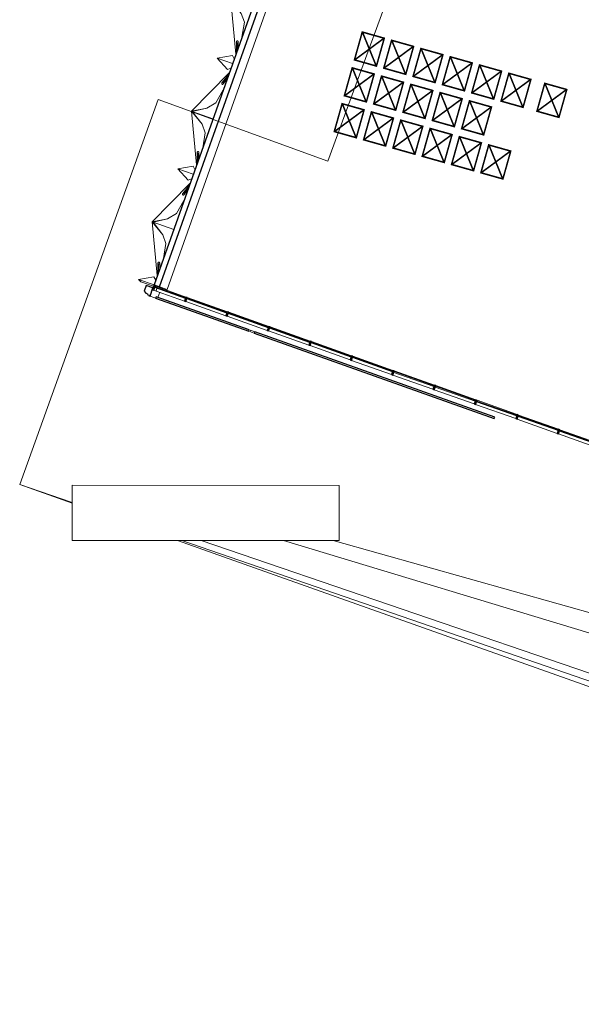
# Model space of a CAD drawing. Header units: millimetres. Extents: x 1512 to 2105, y 794 to 1149.
# Tile 1 of 256: x 1586 to 1606, y 836 to 870. Entities that reach past the tile are written whole.
import ezdxf

# ---------------------------------------------------------------- set-up
doc = ezdxf.new("R2010")
doc.units = ezdxf.units.MM
for name, color, linetype, lineweight in [('A-GENM', 13, 'Continuous', 9), ('A-GLAZ-CURT', 52, 'Continuous', 9), ('A-GLAZ-CWMG', 51, 'Continuous', 9), ('A-WALL', 113, 'Continuous', 9)]:
    doc.layers.add(name, color=color, linetype=linetype, lineweight=lineweight)
doc.styles.get("Standard").update_dxf_attribs({"font": 'arial.ttf'})

# ---------------------------------------------------------------- blocks, each defined once
blk = doc.blocks.new('Generic Models 1 - Generic Models 1-135348-همکف')
at = {"layer": 'A-GENM'}
for p, q in [((-151.773, 4), (-153.962, -2.014)), ((-159.807, 0.113), (-164.572, -13.16)), ((-153.962, -2.014), (-159.807, 0.113)), ((-164.572, -13.16), (-162.799, -13.77)), ((-162.76, -13.801), (-164.572, -13.16)), ((-162.76, -13.778), (-162.76, -13.185)), ((-162.76, -13.185), (-153.56, -13.185)), ((-153.56, -13.185), (-153.56, -15.085)), ((-162.799, -13.77), (-162.76, -13.778)), ((-162.76, -13.784), (-162.799, -13.77)), ((-162.76, -13.784), (-162.76, -13.778)), ((-162.76, -13.801), (-162.76, -13.784)), ((-102.984, -34.963), (-159.134, -15.085)), ((-103.208, -34.289), (-158.981, -15.085)), ((-158.604, -15.085), (-158.981, -15.085)), ((-103.469, -33.776), (-158.319, -15.085)), ((-157.256, -15.085), (-158.319, -15.085)), ((-104.389, -30.489), (-155.484, -15.085)), ((-155.297, -15.085), (-155.484, -15.085)), ((-153.56, -15.085), (-153.771, -15.085)), ((-153.771, -15.085), (-104.565, -28.9))]:
    blk.add_line(p, q, dxfattribs=at)
blk = doc.blocks.new('Generic Models 6 - Generic Models 6-166558-همکف')
at = {"layer": 'A-GENM'}
for p, q in [((-153.56, -13.185), (-153.56, -15.085)), ((-162.76, -13.801), (-162.76, -15.085)), ((-158.981, -15.085), (-162.76, -15.085)), ((-158.319, -15.085), (-158.604, -15.085)), ((-155.484, -15.085), (-157.256, -15.085)), ((-153.771, -15.085), (-155.297, -15.085))]:
    blk.add_line(p, q, dxfattribs=at)
blk = doc.blocks.new('Generic Models 2 - Generic Models 2-140614-همکف')
at = {"layer": 'A-GENM', "lineweight": 25}
for p, q in [((-160.223, -6.302), (-160.291, -6.492)), ((-159.986, -6.386), (-160.223, -6.302)), ((-160.086, -6.669), (-159.986, -6.386)), ((-160.291, -6.492), (-160.227, -6.564)), ((-160.227, -6.564), (-160.174, -6.583)), ((-160.174, -6.583), (-160.185, -6.613)), ((-160.185, -6.613), (-160.115, -6.637)), ((-160.115, -6.637), (-160.122, -6.656)), ((-160.122, -6.656), (-160.086, -6.669))]:
    blk.add_line(p, q, dxfattribs=at)
at = {"layer": 'A-GENM'}
for p, q in [((-160.086, -6.669), (-159.831, -6.759)), ((-159.814, -6.713), (-159.752, -6.535))]:
    blk.add_line(p, q, dxfattribs=at)
blk = doc.blocks.new('Generic Models 4 - Generic Models 4-152240-همکف')
at = {"layer": 'A-GENM', "lineweight": 25}
for p, q in [((-159.877, -6.691), (-159.893, -6.737)), ((-159.893, -6.737), (-156.685, -7.873)), ((-156.668, -7.826), (-159.877, -6.691)), ((-156.685, -7.873), (-156.668, -7.826)), ((-156.478, -7.894), (-156.494, -7.94)), ((-156.494, -7.94), (-148.221, -10.869)), ((-148.204, -10.823), (-156.478, -7.894)), ((-148.221, -10.869), (-148.204, -10.823)), ((-135.404, -15.355), (-135.42, -15.401)), ((-135.42, -15.401), (-132.467, -16.446)), ((-132.451, -16.4), (-135.404, -15.355)), ((-132.467, -16.446), (-132.451, -16.4)), ((-132.035, -16.547), (-132.052, -16.593)), ((-132.052, -16.593), (-130.975, -16.974)), ((-130.958, -16.928), (-132.035, -16.547)), ((-130.975, -16.974), (-130.958, -16.928))]:
    blk.add_line(p, q, dxfattribs=at)
at = {"layer": 'A-GENM'}
for p, q in [((-156.643, -7.887), (-156.627, -7.841)), ((-156.494, -7.94), (-156.643, -7.887)), ((-156.627, -7.841), (-156.478, -7.894)), ((-135.84, -15.252), (-135.823, -15.206)), ((-135.42, -15.401), (-135.84, -15.252)), ((-135.823, -15.206), (-135.404, -15.355)), ((-132.052, -16.593), (-132.467, -16.446)), ((-132.451, -16.4), (-132.035, -16.547))]:
    blk.add_line(p, q, dxfattribs=at)
blk = doc.blocks.new('System Panel - Glazed-153683-همکف')
at = {"layer": 'A-GLAZ-CURT', "lineweight": 18}
for p, q in [((0.732, 0.049), (-0.393, 0.049)), ((-0.393, 0.049), (-0.393, 0.024)), ((-0.393, 0.024), (0.732, 0.024)), ((0.732, 0.024), (0.732, 0.049))]:
    blk.add_line(p, q, dxfattribs=at)
blk = doc.blocks.new('System Panel - Glazed-153684-همکف')
at = {"layer": 'A-GLAZ-CURT', "lineweight": 18}
for p, q in [((0.732, 0.05), (-0.732, 0.05)), ((-0.732, 0.05), (-0.732, 0.024)), ((-0.732, 0.024), (0.732, 0.024)), ((0.732, 0.024), (0.732, 0.05))]:
    blk.add_line(p, q, dxfattribs=at)
blk = doc.blocks.new('Rectangular Mullion - 50 x 150mm-153589-همکف')
at = {"layer": 'A-GLAZ-CWMG', "lineweight": 25}
for p, q in [((-159.957, -6.304), (-160.007, -6.445)), ((-160.007, -6.445), (-159.959, -6.462)), ((-159.959, -6.462), (-159.909, -6.321)), ((-159.909, -6.321), (-159.957, -6.304))]:
    blk.add_line(p, q, dxfattribs=at)
at = {"layer": 'A-GLAZ-CWMG'}
for p, q in [((-159.829, -6.349), (-159.909, -6.321)), ((-159.879, -6.49), (-159.959, -6.462))]:
    blk.add_line(p, q, dxfattribs=at)
blk = doc.blocks.new('Rectangular Mullion - 50 x 150mm-153600-همکف')
at = {"layer": 'A-GLAZ-CWMG'}
for p, q in [((-159.846, -6.397), (-159.879, -6.49)), ((-159.829, -6.349), (-159.837, -6.373)), ((-159.829, -6.349), (-158.848, -6.696)), ((-158.899, -6.837), (-159.879, -6.49))]:
    blk.add_line(p, q, dxfattribs=at)
blk = doc.blocks.new('Rectangular Mullion - 50 x 150mm-153601-همکف')
at = {"layer": 'A-GLAZ-CWMG'}
for p, q in [((-158.801, -6.713), (-157.421, -7.201)), ((-157.471, -7.343), (-158.851, -6.854))]:
    blk.add_line(p, q, dxfattribs=at)
blk = doc.blocks.new('Rectangular Mullion - 50 x 150mm-V4-همکف')
at = {"layer": 'A-GLAZ-CWMG'}
for p, q in [((-144.627, -11.89), (-146.007, -11.401)), ((-145.957, -11.26), (-144.716, -11.699)), ((-144.622, -11.732), (-144.577, -11.749))]:
    blk.add_line(p, q, dxfattribs=at)
blk = doc.blocks.new('Rectangular Mullion - 50 x 150mm-137391-همکف')
at = {"layer": 'A-GLAZ-CWMG', "lineweight": 25}
for p, q in [((-0.025, 0.075), (0.025, 0.075)), ((-0.025, -0.075), (-0.025, 0.075)), ((0.025, 0.075), (0.025, -0.075)), ((0.025, -0.075), (-0.025, -0.075))]:
    blk.add_line(p, q, dxfattribs=at)
blk = doc.blocks.new('Family2 - Family2-V7-همکف')
at = {"layer": 'A-GLAZ-CURT'}
for p, q in [((-138.201, 55.513), (-138.2, 55.152)), ((-138.182, 55.203), (-138.183, 55.48)), ((-138.141, 55.321), (-138.141, 55.513)), ((-138.867, 54.955), (-138.338, 55.042)), ((-138.279, 54.931), (-138.338, 55.042)), ((-138.867, 54.955), (-138.337, 54.767)), ((-138.867, 54.955), (-138.337, 54.767)), ((-138.867, 54.955), (-138.51, 54.557)), ((-138.474, 54.381), (-138.701, 54.101)), ((-138.666, 54.116), (-138.492, 54.33)), ((-138.394, 54.605), (-138.51, 54.557)), ((-138.655, 54.063), (-138.533, 54.213))]:
    blk.add_line(p, q, dxfattribs=at)
at = {"layer": 'A-GLAZ-CURT', "lineweight": 18, "flags": 128}
for points in [[(-138.16, 55.546), (-138.166, 55.549), (-138.173, 55.549), (-138.179, 55.548), (-138.186, 55.545), (-138.191, 55.54), (-138.196, 55.534), (-138.199, 55.527), (-138.201, 55.52), (-138.201, 55.512), (-138.2, 55.504), (-138.198, 55.496), (-138.194, 55.489), (-138.189, 55.484), (-138.183, 55.48)], [(-138.183, 55.48), (-138.177, 55.478), (-138.17, 55.477), (-138.163, 55.478), (-138.157, 55.481), (-138.152, 55.486), (-138.147, 55.492), (-138.144, 55.499), (-138.142, 55.507), (-138.141, 55.515), (-138.142, 55.523), (-138.145, 55.53), (-138.149, 55.537), (-138.154, 55.542), (-138.16, 55.546)], [(-138.666, 54.116), (-138.673, 54.116), (-138.68, 54.115), (-138.688, 54.112), (-138.694, 54.108), (-138.7, 54.102), (-138.705, 54.096), (-138.708, 54.089), (-138.71, 54.081), (-138.71, 54.074), (-138.709, 54.067), (-138.706, 54.06), (-138.702, 54.055), (-138.696, 54.051), (-138.69, 54.049)], [(-138.69, 54.049), (-138.683, 54.049), (-138.675, 54.05), (-138.668, 54.052), (-138.661, 54.057), (-138.656, 54.062), (-138.651, 54.069), (-138.648, 54.076), (-138.646, 54.084), (-138.645, 54.091), (-138.647, 54.098), (-138.65, 54.104), (-138.654, 54.11), (-138.66, 54.113), (-138.666, 54.116)]]:
    blk.add_lwpolyline(points, dxfattribs=at)
blk = doc.blocks.new('Family2 - Family2-V8-همکف')
at = {"layer": 'A-GLAZ-CURT'}
for p, q in [((-138.451, 54.444), (-139.752, 53.12)), ((-138.451, 54.444), (-139.752, 53.12)), ((-138.474, 54.381), (-138.701, 54.101)), ((-138.666, 54.116), (-138.492, 54.33)), ((-138.655, 54.063), (-138.533, 54.213)), ((-138.915, 53.413), (-138.657, 53.863)), ((-138.915, 53.413), (-139.228, 53.224)), ((-139.228, 53.224), (-139.752, 53.12)), ((-139.752, 53.12), (-139.228, 53.224)), ((-139.389, 52.681), (-139.752, 53.12)), ((-139.752, 53.12), (-139.724, 53.111)), ((-139.752, 53.12), (-139.724, 53.111)), ((-139.752, 53.12), (-139.389, 52.681)), ((-139.574, 51.274), (-139.752, 53.12)), ((-139.574, 51.274), (-139.752, 53.12)), ((-139.228, 53.224), (-139.724, 53.111)), ((-139.389, 52.681), (-139.724, 53.111)), ((-139.724, 53.111), (-139.012, 52.859)), ((-139.724, 53.111), (-139.012, 52.859)), ((-139.28, 52.383), (-139.389, 52.681)), ((-139.28, 52.383), (-139.364, 51.866)), ((-139.552, 51.698), (-139.551, 51.337)), ((-139.533, 51.388), (-139.534, 51.664)), ((-139.492, 51.505), (-139.492, 51.698))]:
    blk.add_line(p, q, dxfattribs=at)
at = {"layer": 'A-GLAZ-CURT', "lineweight": 18, "flags": 128}
for points in [[(-138.666, 54.116), (-138.673, 54.116), (-138.68, 54.115), (-138.688, 54.112), (-138.694, 54.108), (-138.7, 54.102), (-138.705, 54.096), (-138.708, 54.089), (-138.71, 54.081), (-138.71, 54.074), (-138.709, 54.067), (-138.706, 54.06), (-138.702, 54.055), (-138.696, 54.051), (-138.69, 54.049)], [(-138.69, 54.049), (-138.683, 54.049), (-138.675, 54.05), (-138.668, 54.052), (-138.661, 54.057), (-138.656, 54.062), (-138.651, 54.069), (-138.648, 54.076), (-138.646, 54.084), (-138.645, 54.091), (-138.647, 54.098), (-138.65, 54.104), (-138.654, 54.11), (-138.66, 54.113), (-138.666, 54.116)], [(-139.51, 51.731), (-139.517, 51.733), (-139.523, 51.734), (-139.53, 51.733), (-139.536, 51.73), (-139.542, 51.725), (-139.546, 51.719), (-139.55, 51.712), (-139.552, 51.704), (-139.552, 51.696), (-139.551, 51.688), (-139.549, 51.681), (-139.545, 51.674), (-139.54, 51.668), (-139.534, 51.664)], [(-139.534, 51.664), (-139.527, 51.662), (-139.521, 51.662), (-139.514, 51.663), (-139.508, 51.666), (-139.502, 51.67), (-139.498, 51.676), (-139.495, 51.684), (-139.493, 51.691), (-139.492, 51.699), (-139.493, 51.707), (-139.496, 51.715), (-139.5, 51.721), (-139.505, 51.727), (-139.51, 51.731)]]:
    blk.add_lwpolyline(points, dxfattribs=at)
blk = doc.blocks.new('Family2 - Family2-V9-همکف')
at = {"layer": 'A-GLAZ-CURT'}
for p, q in [((-158.712, -2.787), (-160.013, -4.111)), ((-158.712, -2.787), (-160.013, -4.111)), ((-158.735, -2.85), (-158.962, -3.13)), ((-158.927, -3.116), (-158.753, -2.901)), ((-158.916, -3.168), (-158.794, -3.019)), ((-159.176, -3.818), (-158.918, -3.368)), ((-159.489, -4.008), (-160.013, -4.111)), ((-160.013, -4.111), (-159.489, -4.008)), ((-159.489, -4.008), (-159.985, -4.121)), ((-159.176, -3.818), (-159.489, -4.008)), ((-159.65, -4.55), (-160.013, -4.111)), ((-160.013, -4.111), (-159.985, -4.121)), ((-160.013, -4.111), (-159.985, -4.121)), ((-160.013, -4.111), (-159.65, -4.55)), ((-159.835, -5.958), (-160.013, -4.111)), ((-159.835, -5.958), (-160.013, -4.111)), ((-159.65, -4.55), (-159.985, -4.121)), ((-159.985, -4.121), (-159.273, -4.372)), ((-159.985, -4.121), (-159.273, -4.372)), ((-159.541, -4.848), (-159.65, -4.55)), ((-159.541, -4.848), (-159.625, -5.366)), ((-159.813, -5.534), (-159.812, -5.894)), ((-159.794, -5.843), (-159.795, -5.567)), ((-159.753, -5.726), (-159.753, -5.534)), ((-159.811, -6.329), (-159.811, -6.336)), ((-159.757, -6.361), (-159.753, -6.349))]:
    blk.add_line(p, q, dxfattribs=at)
at = {"layer": 'A-GLAZ-CURT', "lineweight": 18, "flags": 128}
for points in [[(-158.927, -3.116), (-158.934, -3.115), (-158.941, -3.116), (-158.949, -3.119), (-158.955, -3.123), (-158.961, -3.129), (-158.966, -3.135), (-158.969, -3.143), (-158.971, -3.15), (-158.971, -3.158), (-158.97, -3.165), (-158.967, -3.171), (-158.963, -3.176), (-158.957, -3.18), (-158.951, -3.182)], [(-158.951, -3.182), (-158.944, -3.183), (-158.936, -3.182), (-158.929, -3.179), (-158.922, -3.175), (-158.917, -3.169), (-158.912, -3.163), (-158.908, -3.155), (-158.907, -3.148), (-158.906, -3.14), (-158.908, -3.133), (-158.911, -3.127), (-158.915, -3.122), (-158.921, -3.118), (-158.927, -3.116)], [(-159.771, -5.5), (-159.778, -5.498), (-159.784, -5.498), (-159.791, -5.499), (-159.797, -5.502), (-159.803, -5.506), (-159.807, -5.512), (-159.811, -5.519), (-159.813, -5.527), (-159.813, -5.535), (-159.812, -5.543), (-159.809, -5.551), (-159.806, -5.557), (-159.801, -5.563), (-159.795, -5.567)], [(-159.795, -5.567), (-159.788, -5.569), (-159.782, -5.57), (-159.775, -5.568), (-159.769, -5.565), (-159.763, -5.561), (-159.759, -5.555), (-159.755, -5.548), (-159.754, -5.54), (-159.753, -5.532), (-159.754, -5.524), (-159.757, -5.516), (-159.761, -5.51), (-159.765, -5.504), (-159.771, -5.5)]]:
    blk.add_lwpolyline(points, dxfattribs=at)
at = {"layer": 'A-GLAZ-CURT'}
blk.add_open_spline([(-159.754, -6.353), (-159.755, -6.354), (-159.755, -6.357), (-159.757, -6.363), (-159.76, -6.368), (-159.761, -6.371), (-159.762, -6.373)], degree=3, knots=[0.5203074, 0.5203074, 0.5203074, 0.5203074, 0.5416667, 0.5833333, 0.625, 0.6545959, 0.6545959, 0.6545959, 0.6545959], dxfattribs=at)
blk.add_open_spline([(-159.753, -6.349), (-159.754, -6.35), (-159.754, -6.351), (-159.754, -6.352)], degree=3, dxfattribs=at)

msp = doc.modelspace()

# ---------------------------------------------------------------- linework, layer by layer
at = {"layer": 'A-GLAZ-CURT'}
for p, q in [((1591.114, 861.289), (1591.115, 860.929)), ((1591.133, 860.98), (1591.133, 861.256)), ((1591.175, 861.097), (1591.174, 861.289)), ((1590.448, 860.732), (1590.977, 860.818)), ((1590.448, 860.732), (1590.978, 860.543)), ((1590.448, 860.732), (1590.52, 860.652)), ((1590.448, 860.732), (1590.978, 860.543)), ((1590.961, 860.495), (1590.52, 860.652)), ((1591.037, 860.706), (1590.977, 860.818)), ((1591.116, 860.494), (1591.101, 860.476)), ((1591.117, 860.467), (1591.134, 860.488)), ((1591.159, 860.452), (1591.176, 860.473))]:
    msp.add_line(p, q, dxfattribs=at)
at = {"layer": 'A-GLAZ-CURT', "lineweight": 18, "flags": 128}
for points in [[(1591.156, 861.323), (1591.15, 861.325), (1591.143, 861.325), (1591.136, 861.324), (1591.13, 861.321), (1591.125, 861.317), (1591.12, 861.311), (1591.117, 861.304), (1591.115, 861.296), (1591.114, 861.288), (1591.116, 861.28), (1591.118, 861.272), (1591.122, 861.266), (1591.127, 861.26), (1591.133, 861.256)], [(1591.133, 861.256), (1591.139, 861.254), (1591.146, 861.253), (1591.152, 861.255), (1591.159, 861.258), (1591.164, 861.262), (1591.169, 861.268), (1591.172, 861.275), (1591.174, 861.283), (1591.174, 861.291), (1591.173, 861.299), (1591.171, 861.306), (1591.167, 861.313), (1591.162, 861.319), (1591.156, 861.323)]]:
    msp.add_lwpolyline(points, dxfattribs=at)
at = {"layer": 'A-WALL', "lineweight": 25}
for p, q in [((1615.082, 928.457), (1590.978, 860.543)), ((1591.171, 860.475), (1615.232, 928.267)), ((1590.978, 860.543), (1591.171, 860.475))]:
    msp.add_line(p, q, dxfattribs=at)
at = {"layer": 'A-WALL'}
for p, q in [((1591.427, 860.384), (1605.16, 899.079)), ((1591.171, 860.475), (1591.427, 860.384))]:
    msp.add_line(p, q, dxfattribs=at)

# ---------------------------------------------------------------- block references
at = {"layer": 'A-GENM', "rotation": 359.9545470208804}
for name in ['Generic Models 1 - Generic Models 1-135348-همکف', 'Generic Models 2 - Generic Models 2-140614-همکف', 'Generic Models 4 - Generic Models 4-152240-همکف', 'Generic Models 6 - Generic Models 6-166558-همکف']:
    msp.add_blockref(name, (1750.932, 866.696), dxfattribs=at)
at = {"layer": 'A-GLAZ-CURT'}
for name, p, rotation in [('Family2 - Family2-V8-همکف', (1733.333, 817.11), 359.9545470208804), ('Family2 - Family2-V7-همکف', (1731.979, 813.295), 359.9545470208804), ('Family2 - Family2-V8-همکف', (1731.979, 813.295), 359.9545470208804), ('Family2 - Family2-V7-همکف', (1730.625, 809.481), 359.9545470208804), ('Family2 - Family2-V9-همکف', (1750.932, 866.696), 359.9545470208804), ('System Panel - Glazed-153683-همکف', (1591.363, 860.3), 340.4596223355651), ('System Panel - Glazed-153684-همکف', (1592.79, 859.794), 340.4596223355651), ('System Panel - Glazed-153684-همکف', (1594.217, 859.288), 340.4596223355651), ('System Panel - Glazed-153684-همکف', (1595.644, 858.781), 340.4596223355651), ('System Panel - Glazed-153684-همکف', (1597.07, 858.275), 340.4596223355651), ('System Panel - Glazed-153684-همکف', (1598.497, 857.768), 340.4596223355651), ('System Panel - Glazed-153684-همکف', (1599.924, 857.262), 340.4596223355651), ('System Panel - Glazed-153684-همکف', (1601.351, 856.756), 340.4596223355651), ('System Panel - Glazed-153684-همکف', (1602.777, 856.249), 340.4596223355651), ('System Panel - Glazed-153684-همکف', (1604.204, 855.743), 340.4596223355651), ('System Panel - Glazed-153684-همکف', (1605.631, 855.237), 340.4596223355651)]:
    msp.add_blockref(name, p, dxfattribs=dict(at, rotation=rotation))
at = {"layer": 'A-GLAZ-CWMG', "rotation": 359.9545470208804}
for name, p in [('Rectangular Mullion - 50 x 150mm-153589-همکف', (1750.932, 866.696)), ('Rectangular Mullion - 50 x 150mm-153600-همکف', (1750.932, 866.696)), ('Rectangular Mullion - 50 x 150mm-153601-همکف', (1750.932, 866.696)), ('Rectangular Mullion - 50 x 150mm-153601-همکف', (1752.359, 866.19)), ('Rectangular Mullion - 50 x 150mm-153601-همکف', (1753.785, 865.683)), ('Rectangular Mullion - 50 x 150mm-153601-همکف', (1755.212, 865.177)), ('Rectangular Mullion - 50 x 150mm-153601-همکف', (1756.639, 864.671)), ('Rectangular Mullion - 50 x 150mm-153601-همکف', (1758.066, 864.164)), ('Rectangular Mullion - 50 x 150mm-153601-همکف', (1759.493, 863.658)), ('Rectangular Mullion - 50 x 150mm-153601-همکف', (1760.919, 863.152)), ('Rectangular Mullion - 50 x 150mm-153601-همکف', (1762.346, 862.645)), ('Rectangular Mullion - 50 x 150mm-V4-همکف', (1750.932, 866.696))]:
    msp.add_blockref(name, p, dxfattribs=at)
at = {"layer": 'A-GLAZ-CWMG', "extrusion": (0, 0, -1), "rotation": 199.5403776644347}
for p in [(-1592.077, 860.047), (-1593.503, 859.541), (-1594.93, 859.034), (-1596.357, 858.528), (-1597.784, 858.022), (-1599.211, 857.515), (-1600.637, 857.009), (-1602.064, 856.502), (-1603.491, 855.996), (-1604.918, 855.49)]:
    msp.add_blockref('Rectangular Mullion - 50 x 150mm-137391-همکف', p, dxfattribs=at)

# ---------------------------------------------------------------- texts
at = {"insert": (1597.994, 869.17), "char_height": 0.76939, "attachment_point": 1, "rotation": 344.2931}
msp.add_mtext_dynamic_manual_height_columns('{\\fArial|b0|i0|c178|p34;نشریات و ارشیو نشریات}', width=11.52761, gutter_width=12.5, heights=[0], dxfattribs=at)

doc.saveas('drawing.dxf')
